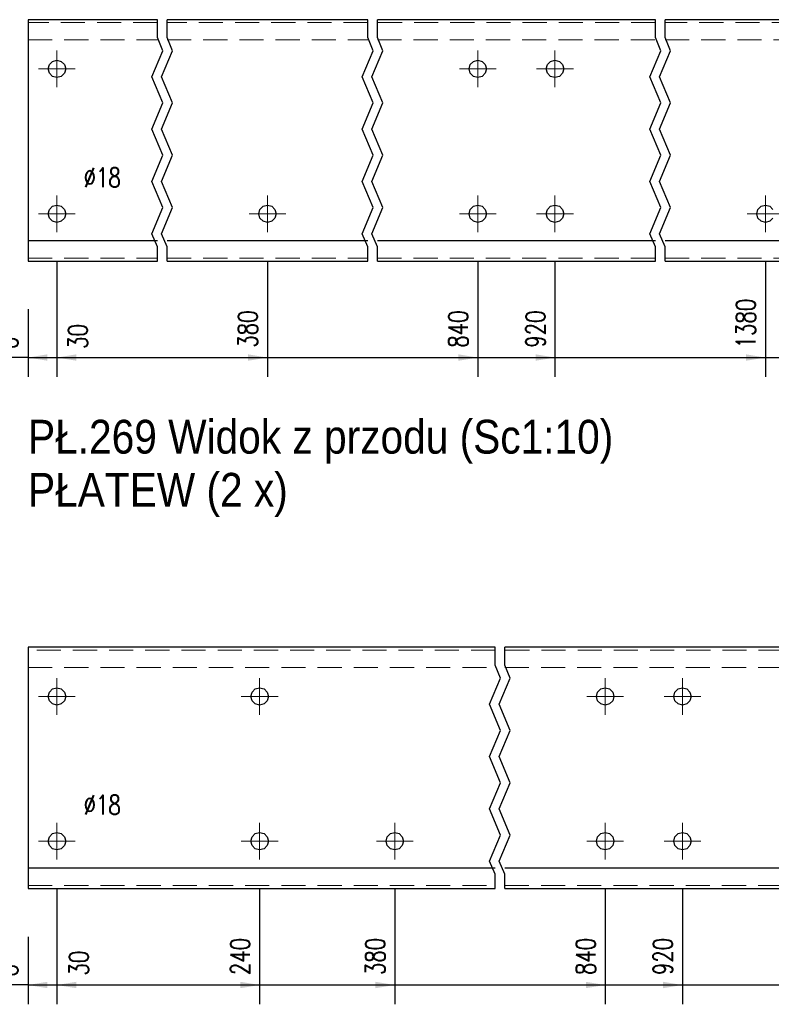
# Model space of a CAD drawing. Header units: millimetres. Extents: x -134 to 978, y 9358 to 10027.
# Tile 3 of 44: x -87 to -10, y 9484 to 9586. Entities that reach past the tile are written whole.
import ezdxf

# ---------------------------------------------------------------- set-up
doc = ezdxf.new("R2010")
doc.units = ezdxf.units.MM
doc.header["$LTSCALE"] = 10
doc.linetypes.add('HIDDEN', pattern=[0.375, 0.25, -0.125])
doc.linetypes.add('MITTE', pattern=[2, 1.25, -0.25, 0.25, -0.25])
doc.layers.get('Defpoints').update_dxf_attribs({"color": 1})
for name, color, linetype, lineweight in [('PS_Bolt', 4, 'Continuous', 13), ('PS_DIM', 4, 'Continuous', 13), ('PS_Hidden', 2, 'HIDDEN', 9), ('PS_Mid', 5, 'MITTE', 15), ('PS_Shape', 161, 'Continuous', 30), ('PS_SOLID', 7, 'Continuous', 30), ('PS_TEXT', 3, 'Continuous', 18)]:
    doc.layers.add(name, color=color, linetype=linetype, lineweight=lineweight)
doc.styles.add('gil', font='txt', dxfattribs={"width": 0.9})
doc.styles.add('simplex', font='simplex.shx', dxfattribs={"width": 0.75})
doc.dimstyles.new('1_10_GŁ_DS1-LS10', dxfattribs={"dimtxt": 2, "dimasz": 2, "dimexe": 2, "dimexo": 5, "dimgap": 1, "dimtad": 1, "dimjust": 4, "dimdec": 0, "dimlfac": 10, "dimtxsty": 'simplex', "dimblk1": 'NONE', "dimsah": 1, "dimcen": 2, "dimclrd": 256, "dimclre": 256, "dimclrt": 3, "dimadec": 1, "dimazin": 0, "dimtfac": 1, "dimtdec": 0, "dimtmove": 2, "dimatfit": 3, "dimfxl": 1, "dimarcsym": 0})

# ---------------------------------------------------------------- blocks, each defined once
blk = doc.blocks.new('*D99')
at = {"layer": 'Defpoints', "color": 0, "transparency": 16777216}
for p in [(-86.6, 9561.44), (-86.6, 9561.44), (-86.6, 9551.44)]:
    blk.add_point(p, dxfattribs=at)
at = {"layer": 'PS_DIM', "lineweight": -2, "transparency": 16777216}
for p, q in [((-86.6, 9556.44), (-86.6, 9549.44)), ((-86.6, 9556.44), (-86.6, 9549.44)), ((-86.6, 9551.44), (-88.6, 9551.44)), ((-86.6, 9551.44), (-86.6, 9551.44)), ((-84.6, 9551.44), (-82.6, 9551.44))]:
    blk.add_line(p, q, dxfattribs=at)
at = {"layer": 'PS_DIM', "transparency": 16777216}
blk.add_solid([(-84.6, 9551.77), (-84.6, 9551.11), (-86.6, 9551.44)], dxfattribs=at)
at = {"layer": 'PS_DIM', "color": 3, "transparency": 16777216, "insert": (-88.62, 9552.96), "char_height": 2, "attachment_point": 5, "rotation": 90, "style": 'simplex'}
blk.add_mtext('0', dxfattribs=at)
blk = doc.blocks.new('_None')
blk = doc.blocks.new('*D100')
at = {"layer": 'Defpoints', "color": 0, "transparency": 16777216}
for p in [(-83.6, 9566.34), (-86.6, 9561.44), (-83.6, 9551.44)]:
    blk.add_point(p, dxfattribs=at)
at = {"layer": 'PS_DIM', "lineweight": -2, "transparency": 16777216}
for p, q in [((-83.6, 9561.34), (-83.6, 9549.44)), ((-86.6, 9556.44), (-86.6, 9549.44)), ((-86.6, 9551.44), (-88.6, 9551.44)), ((-86.6, 9551.44), (-83.6, 9551.44)), ((-81.6, 9551.44), (-79.6, 9551.44))]:
    blk.add_line(p, q, dxfattribs=at)
at = {"layer": 'PS_DIM', "transparency": 16777216}
blk.add_solid([(-81.6, 9551.77), (-81.6, 9551.11), (-83.6, 9551.44)], dxfattribs=at)
at = {"layer": 'PS_DIM', "color": 3, "transparency": 16777216, "insert": (-81.44, 9553.62), "char_height": 2, "attachment_point": 5, "rotation": 90, "style": 'simplex'}
blk.add_mtext('30', dxfattribs=at)
blk = doc.blocks.new('*D101')
at = {"layer": 'Defpoints', "color": 0, "transparency": 16777216}
for p in [(-61.8, 9566.34), (-86.6, 9561.44), (-61.8, 9551.44)]:
    blk.add_point(p, dxfattribs=at)
at = {"layer": 'PS_DIM', "lineweight": -2, "transparency": 16777216}
for p, q in [((-61.8, 9561.34), (-61.8, 9549.44)), ((-86.6, 9556.44), (-86.6, 9549.44)), ((-86.6, 9551.44), (-63.8, 9551.44))]:
    blk.add_line(p, q, dxfattribs=at)
at = {"layer": 'PS_DIM', "transparency": 16777216}
blk.add_solid([(-63.8, 9551.77), (-63.8, 9551.11), (-61.8, 9551.44)], dxfattribs=at)
at = {"layer": 'PS_DIM', "color": 3, "transparency": 16777216, "insert": (-63.82, 9554.39), "char_height": 2, "attachment_point": 5, "rotation": 90, "style": 'simplex'}
blk.add_mtext('380', dxfattribs=at)
blk = doc.blocks.new('*D102')
at = {"layer": 'Defpoints', "color": 0, "transparency": 16777216}
for p in [(-40, 9566.34), (-86.6, 9561.44), (-40, 9551.44)]:
    blk.add_point(p, dxfattribs=at)
at = {"layer": 'PS_DIM', "lineweight": -2, "transparency": 16777216}
for p, q in [((-40, 9561.34), (-40, 9549.44)), ((-86.6, 9556.44), (-86.6, 9549.44)), ((-86.6, 9551.44), (-42, 9551.44))]:
    blk.add_line(p, q, dxfattribs=at)
at = {"layer": 'PS_DIM', "transparency": 16777216}
blk.add_solid([(-42, 9551.77), (-42, 9551.11), (-40, 9551.44)], dxfattribs=at)
at = {"layer": 'PS_DIM', "color": 3, "transparency": 16777216, "insert": (-42.02, 9554.39), "char_height": 2, "attachment_point": 5, "rotation": 90, "style": 'simplex'}
blk.add_mtext('840', dxfattribs=at)
blk = doc.blocks.new('*D103')
at = {"layer": 'Defpoints', "color": 0, "transparency": 16777216}
for p in [(-32, 9566.34), (-86.6, 9561.44), (-32, 9551.44)]:
    blk.add_point(p, dxfattribs=at)
at = {"layer": 'PS_DIM', "lineweight": -2, "transparency": 16777216}
for p, q in [((-32, 9561.34), (-32, 9549.44)), ((-86.6, 9556.44), (-86.6, 9549.44)), ((-86.6, 9551.44), (-34, 9551.44))]:
    blk.add_line(p, q, dxfattribs=at)
at = {"layer": 'PS_DIM', "transparency": 16777216}
blk.add_solid([(-34, 9551.77), (-34, 9551.11), (-32, 9551.44)], dxfattribs=at)
at = {"layer": 'PS_DIM', "color": 3, "transparency": 16777216, "insert": (-34.02, 9554.39), "char_height": 2, "attachment_point": 5, "rotation": 90, "style": 'simplex'}
blk.add_mtext('920', dxfattribs=at)
blk = doc.blocks.new('*D104')
at = {"layer": 'Defpoints', "color": 0, "transparency": 16777216}
for p in [(-10.2, 9566.34), (-86.6, 9561.44), (-10.2, 9551.44)]:
    blk.add_point(p, dxfattribs=at)
at = {"layer": 'PS_DIM', "lineweight": -2, "transparency": 16777216}
for p, q in [((-10.2, 9561.34), (-10.2, 9549.44)), ((-86.6, 9556.44), (-86.6, 9549.44)), ((-86.6, 9551.44), (-12.2, 9551.44))]:
    blk.add_line(p, q, dxfattribs=at)
at = {"layer": 'PS_DIM', "transparency": 16777216}
blk.add_solid([(-12.2, 9551.77), (-12.2, 9551.11), (-10.2, 9551.44)], dxfattribs=at)
at = {"layer": 'PS_DIM', "color": 3, "transparency": 16777216, "insert": (-12.22, 9554.96), "char_height": 2, "attachment_point": 5, "rotation": 90, "style": 'simplex'}
blk.add_mtext('1380', dxfattribs=at)
blk = doc.blocks.new('*D105')
at = {"layer": 'Defpoints', "color": 0, "transparency": 16777216}
for p in [(8.8, 9566.34), (-86.6, 9561.44), (8.8, 9551.44)]:
    blk.add_point(p, dxfattribs=at)
at = {"layer": 'PS_DIM', "lineweight": -2, "transparency": 16777216}
for p, q in [((8.8, 9561.34), (8.8, 9549.44)), ((-86.6, 9556.44), (-86.6, 9549.44)), ((-86.6, 9551.44), (6.8, 9551.44))]:
    blk.add_line(p, q, dxfattribs=at)
at = {"layer": 'PS_DIM', "transparency": 16777216}
blk.add_solid([(6.8, 9551.77), (6.8, 9551.11), (8.8, 9551.44)], dxfattribs=at)
at = {"layer": 'PS_DIM', "color": 3, "transparency": 16777216, "insert": (6.78, 9554.96), "char_height": 2, "attachment_point": 5, "rotation": 90, "style": 'simplex'}
blk.add_mtext('1570', dxfattribs=at)
blk = doc.blocks.new('*D106')
at = {"layer": 'Defpoints', "color": 0, "transparency": 16777216}
for p in [(30.6, 9566.34), (-86.6, 9561.44), (30.6, 9551.44)]:
    blk.add_point(p, dxfattribs=at)
at = {"layer": 'PS_DIM', "lineweight": -2, "transparency": 16777216}
for p, q in [((30.6, 9561.34), (30.6, 9549.44)), ((-86.6, 9556.44), (-86.6, 9549.44)), ((-86.6, 9551.44), (28.6, 9551.44))]:
    blk.add_line(p, q, dxfattribs=at)
at = {"layer": 'PS_DIM', "transparency": 16777216}
blk.add_solid([(28.6, 9551.77), (28.6, 9551.11), (30.6, 9551.44)], dxfattribs=at)
at = {"layer": 'PS_DIM', "color": 3, "transparency": 16777216, "insert": (28.58, 9555.1), "char_height": 2, "attachment_point": 5, "rotation": 90, "style": 'simplex'}
blk.add_mtext('3240', dxfattribs=at)
blk = doc.blocks.new('*D107')
at = {"layer": 'Defpoints', "color": 0, "transparency": 16777216}
for p in [(52.4, 9566.34), (-86.6, 9561.44), (52.4, 9551.44)]:
    blk.add_point(p, dxfattribs=at)
at = {"layer": 'PS_DIM', "lineweight": -2, "transparency": 16777216}
for p, q in [((52.4, 9561.34), (52.4, 9549.44)), ((-86.6, 9556.44), (-86.6, 9549.44)), ((-86.6, 9551.44), (50.4, 9551.44))]:
    blk.add_line(p, q, dxfattribs=at)
at = {"layer": 'PS_DIM', "transparency": 16777216}
blk.add_solid([(50.4, 9551.77), (50.4, 9551.11), (52.4, 9551.44)], dxfattribs=at)
at = {"layer": 'PS_DIM', "color": 3, "transparency": 16777216, "insert": (50.38, 9555.1), "char_height": 2, "attachment_point": 5, "rotation": 90, "style": 'simplex'}
blk.add_mtext('5490', dxfattribs=at)
blk = doc.blocks.new('*D108')
at = {"layer": 'Defpoints', "color": 0, "transparency": 16777216}
for p in [(60.4, 9566.34), (-86.6, 9561.44), (60.4, 9551.44)]:
    blk.add_point(p, dxfattribs=at)
at = {"layer": 'PS_DIM', "lineweight": -2, "transparency": 16777216}
for p, q in [((60.4, 9561.34), (60.4, 9549.44)), ((-86.6, 9556.44), (-86.6, 9549.44)), ((-86.6, 9551.44), (58.4, 9551.44))]:
    blk.add_line(p, q, dxfattribs=at)
at = {"layer": 'PS_DIM', "transparency": 16777216}
blk.add_solid([(58.4, 9551.77), (58.4, 9551.11), (60.4, 9551.44)], dxfattribs=at)
at = {"layer": 'PS_DIM', "color": 3, "transparency": 16777216, "insert": (58.38, 9555.1), "char_height": 2, "attachment_point": 5, "rotation": 90, "style": 'simplex'}
blk.add_mtext('5570', dxfattribs=at)
blk = doc.blocks.new('*D109')
at = {"layer": 'Defpoints', "color": 0, "transparency": 16777216}
for p in [(-86.6, 9561.44), (81.3, 9561.44), (81.3, 9551.44)]:
    blk.add_point(p, dxfattribs=at)
at = {"layer": 'PS_DIM', "lineweight": -2, "transparency": 16777216}
for p, q in [((-86.6, 9556.44), (-86.6, 9549.44)), ((81.3, 9556.44), (81.3, 9549.44)), ((-86.6, 9551.44), (79.3, 9551.44))]:
    blk.add_line(p, q, dxfattribs=at)
at = {"layer": 'PS_DIM', "transparency": 16777216}
blk.add_solid([(79.3, 9551.77), (79.3, 9551.11), (81.3, 9551.44)], dxfattribs=at)
at = {"layer": 'PS_DIM', "color": 3, "transparency": 16777216, "insert": (79.28, 9555.1), "char_height": 2, "attachment_point": 5, "rotation": 90, "style": 'simplex'}
blk.add_mtext('5830', dxfattribs=at)
blk = doc.blocks.new('*D116')
at = {"layer": 'Defpoints', "color": 0, "transparency": 16777216}
for p in [(-86.6, 9496.44), (-86.6, 9496.44), (-86.6, 9486.44)]:
    blk.add_point(p, dxfattribs=at)
at = {"layer": 'PS_DIM', "lineweight": -2, "transparency": 16777216}
for p, q in [((-86.6, 9491.44), (-86.6, 9484.44)), ((-86.6, 9491.44), (-86.6, 9484.44)), ((-86.6, 9486.44), (-88.6, 9486.44)), ((-86.6, 9486.44), (-86.6, 9486.44)), ((-84.6, 9486.44), (-82.6, 9486.44))]:
    blk.add_line(p, q, dxfattribs=at)
at = {"layer": 'PS_DIM', "transparency": 16777216}
blk.add_solid([(-84.6, 9486.77), (-84.6, 9486.11), (-86.6, 9486.44)], dxfattribs=at)
at = {"layer": 'PS_DIM', "color": 3, "transparency": 16777216, "insert": (-88.62, 9487.96), "char_height": 2, "attachment_point": 5, "rotation": 90, "style": 'simplex'}
blk.add_mtext('0', dxfattribs=at)
blk = doc.blocks.new('*D117')
at = {"layer": 'Defpoints', "color": 0, "transparency": 16777216}
for p in [(-83.6, 9501.34), (-86.6, 9496.44), (-83.6, 9486.44)]:
    blk.add_point(p, dxfattribs=at)
at = {"layer": 'PS_DIM', "lineweight": -2, "transparency": 16777216}
for p, q in [((-83.6, 9496.34), (-83.6, 9484.44)), ((-86.6, 9491.44), (-86.6, 9484.44)), ((-86.6, 9486.44), (-88.6, 9486.44)), ((-86.6, 9486.44), (-83.6, 9486.44)), ((-81.6, 9486.44), (-79.6, 9486.44))]:
    blk.add_line(p, q, dxfattribs=at)
at = {"layer": 'PS_DIM', "transparency": 16777216}
blk.add_solid([(-81.6, 9486.77), (-81.6, 9486.11), (-83.6, 9486.44)], dxfattribs=at)
at = {"layer": 'PS_DIM', "color": 3, "transparency": 16777216, "insert": (-81.33, 9488.7), "char_height": 2, "attachment_point": 5, "rotation": 90, "style": 'simplex'}
blk.add_mtext('30', dxfattribs=at)
blk = doc.blocks.new('*D118')
at = {"layer": 'Defpoints', "color": 0, "transparency": 16777216}
for p in [(-62.6, 9501.34), (-86.6, 9496.44), (-62.6, 9486.44)]:
    blk.add_point(p, dxfattribs=at)
at = {"layer": 'PS_DIM', "lineweight": -2, "transparency": 16777216}
for p, q in [((-62.6, 9496.34), (-62.6, 9484.44)), ((-86.6, 9491.44), (-86.6, 9484.44)), ((-86.6, 9486.44), (-64.6, 9486.44))]:
    blk.add_line(p, q, dxfattribs=at)
at = {"layer": 'PS_DIM', "transparency": 16777216}
blk.add_solid([(-64.6, 9486.77), (-64.6, 9486.11), (-62.6, 9486.44)], dxfattribs=at)
at = {"layer": 'PS_DIM', "color": 3, "transparency": 16777216, "insert": (-64.62, 9489.39), "char_height": 2, "attachment_point": 5, "rotation": 90, "style": 'simplex'}
blk.add_mtext('240', dxfattribs=at)
blk = doc.blocks.new('*D119')
at = {"layer": 'Defpoints', "color": 0, "transparency": 16777216}
for p in [(-48.6, 9501.34), (-86.6, 9496.44), (-48.6, 9486.44)]:
    blk.add_point(p, dxfattribs=at)
at = {"layer": 'PS_DIM', "lineweight": -2, "transparency": 16777216}
for p, q in [((-48.6, 9496.34), (-48.6, 9484.44)), ((-86.6, 9491.44), (-86.6, 9484.44)), ((-86.6, 9486.44), (-50.6, 9486.44))]:
    blk.add_line(p, q, dxfattribs=at)
at = {"layer": 'PS_DIM', "transparency": 16777216}
blk.add_solid([(-50.6, 9486.77), (-50.6, 9486.11), (-48.6, 9486.44)], dxfattribs=at)
at = {"layer": 'PS_DIM', "color": 3, "transparency": 16777216, "insert": (-50.62, 9489.39), "char_height": 2, "attachment_point": 5, "rotation": 90, "style": 'simplex'}
blk.add_mtext('380', dxfattribs=at)
blk = doc.blocks.new('*D120')
at = {"layer": 'Defpoints', "color": 0, "transparency": 16777216}
for p in [(-26.8, 9501.34), (-86.6, 9496.44), (-26.8, 9486.44)]:
    blk.add_point(p, dxfattribs=at)
at = {"layer": 'PS_DIM', "lineweight": -2, "transparency": 16777216}
for p, q in [((-26.8, 9496.34), (-26.8, 9484.44)), ((-86.6, 9491.44), (-86.6, 9484.44)), ((-86.6, 9486.44), (-28.8, 9486.44))]:
    blk.add_line(p, q, dxfattribs=at)
at = {"layer": 'PS_DIM', "transparency": 16777216}
blk.add_solid([(-28.8, 9486.77), (-28.8, 9486.11), (-26.8, 9486.44)], dxfattribs=at)
at = {"layer": 'PS_DIM', "color": 3, "transparency": 16777216, "insert": (-28.82, 9489.39), "char_height": 2, "attachment_point": 5, "rotation": 90, "style": 'simplex'}
blk.add_mtext('840', dxfattribs=at)
blk = doc.blocks.new('*D121')
at = {"layer": 'Defpoints', "color": 0, "transparency": 16777216}
for p in [(-18.8, 9501.34), (-86.6, 9496.44), (-18.8, 9486.44)]:
    blk.add_point(p, dxfattribs=at)
at = {"layer": 'PS_DIM', "lineweight": -2, "transparency": 16777216}
for p, q in [((-18.8, 9496.34), (-18.8, 9484.44)), ((-86.6, 9491.44), (-86.6, 9484.44)), ((-86.6, 9486.44), (-20.8, 9486.44))]:
    blk.add_line(p, q, dxfattribs=at)
at = {"layer": 'PS_DIM', "transparency": 16777216}
blk.add_solid([(-20.8, 9486.77), (-20.8, 9486.11), (-18.8, 9486.44)], dxfattribs=at)
at = {"layer": 'PS_DIM', "color": 3, "transparency": 16777216, "insert": (-20.82, 9489.39), "char_height": 2, "attachment_point": 5, "rotation": 90, "style": 'simplex'}
blk.add_mtext('920', dxfattribs=at)
blk = doc.blocks.new('*D122')
at = {"layer": 'Defpoints', "color": 0, "transparency": 16777216}
for p in [(3, 9501.34), (-86.6, 9496.44), (3, 9486.44)]:
    blk.add_point(p, dxfattribs=at)
at = {"layer": 'PS_DIM', "lineweight": -2, "transparency": 16777216}
for p, q in [((3, 9496.34), (3, 9484.44)), ((-86.6, 9491.44), (-86.6, 9484.44)), ((-86.6, 9486.44), (1, 9486.44))]:
    blk.add_line(p, q, dxfattribs=at)
at = {"layer": 'PS_DIM', "transparency": 16777216}
blk.add_solid([(1, 9486.77), (1, 9486.11), (3, 9486.44)], dxfattribs=at)
at = {"layer": 'PS_DIM', "color": 3, "transparency": 16777216, "insert": (0.98, 9489.96), "char_height": 2, "attachment_point": 5, "rotation": 90, "style": 'simplex'}
blk.add_mtext('1380', dxfattribs=at)
blk = doc.blocks.new('*D123')
at = {"layer": 'Defpoints', "color": 0, "transparency": 16777216}
for p in [(22, 9501.34), (-86.6, 9496.44), (22, 9486.44)]:
    blk.add_point(p, dxfattribs=at)
at = {"layer": 'PS_DIM', "lineweight": -2, "transparency": 16777216}
for p, q in [((22, 9496.34), (22, 9484.44)), ((-86.6, 9491.44), (-86.6, 9484.44)), ((-86.6, 9486.44), (20, 9486.44))]:
    blk.add_line(p, q, dxfattribs=at)
at = {"layer": 'PS_DIM', "transparency": 16777216}
blk.add_solid([(20, 9486.77), (20, 9486.11), (22, 9486.44)], dxfattribs=at)
at = {"layer": 'PS_DIM', "color": 3, "transparency": 16777216, "insert": (19.98, 9489.96), "char_height": 2, "attachment_point": 5, "rotation": 90, "style": 'simplex'}
blk.add_mtext('1570', dxfattribs=at)
blk = doc.blocks.new('*D124')
at = {"layer": 'Defpoints', "color": 0, "transparency": 16777216}
for p in [(43.8, 9501.34), (-86.6, 9496.44), (43.8, 9486.44)]:
    blk.add_point(p, dxfattribs=at)
at = {"layer": 'PS_DIM', "lineweight": -2, "transparency": 16777216}
for p, q in [((43.8, 9496.34), (43.8, 9484.44)), ((-86.6, 9491.44), (-86.6, 9484.44)), ((-86.6, 9486.44), (41.8, 9486.44))]:
    blk.add_line(p, q, dxfattribs=at)
at = {"layer": 'PS_DIM', "transparency": 16777216}
blk.add_solid([(41.8, 9486.77), (41.8, 9486.11), (43.8, 9486.44)], dxfattribs=at)
at = {"layer": 'PS_DIM', "color": 3, "transparency": 16777216, "insert": (41.78, 9490.1), "char_height": 2, "attachment_point": 5, "rotation": 90, "style": 'simplex'}
blk.add_mtext('2320', dxfattribs=at)
blk = doc.blocks.new('*D125')
at = {"layer": 'Defpoints', "color": 0, "transparency": 16777216}
for p in [(65.6, 9501.34), (-86.6, 9496.44), (65.6, 9486.44)]:
    blk.add_point(p, dxfattribs=at)
at = {"layer": 'PS_DIM', "lineweight": -2, "transparency": 16777216}
for p, q in [((65.6, 9496.34), (65.6, 9484.44)), ((-86.6, 9491.44), (-86.6, 9484.44)), ((-86.6, 9486.44), (63.6, 9486.44))]:
    blk.add_line(p, q, dxfattribs=at)
at = {"layer": 'PS_DIM', "transparency": 16777216}
blk.add_solid([(63.6, 9486.77), (63.6, 9486.11), (65.6, 9486.44)], dxfattribs=at)
at = {"layer": 'PS_DIM', "color": 3, "transparency": 16777216, "insert": (63.58, 9490.1), "char_height": 2, "attachment_point": 5, "rotation": 90, "style": 'simplex'}
blk.add_mtext('3240', dxfattribs=at)
blk = doc.blocks.new('*D126')
at = {"layer": 'Defpoints', "color": 0, "transparency": 16777216}
for p in [(87.4, 9501.34), (-86.6, 9496.44), (87.4, 9486.44)]:
    blk.add_point(p, dxfattribs=at)
at = {"layer": 'PS_DIM', "lineweight": -2, "transparency": 16777216}
for p, q in [((87.4, 9496.34), (87.4, 9484.44)), ((-86.6, 9491.44), (-86.6, 9484.44)), ((-86.6, 9486.44), (85.4, 9486.44))]:
    blk.add_line(p, q, dxfattribs=at)
at = {"layer": 'PS_DIM', "transparency": 16777216}
blk.add_solid([(85.4, 9486.77), (85.4, 9486.11), (87.4, 9486.44)], dxfattribs=at)
at = {"layer": 'PS_DIM', "color": 3, "transparency": 16777216, "insert": (85.38, 9490.1), "char_height": 2, "attachment_point": 5, "rotation": 90, "style": 'simplex'}
blk.add_mtext('5490', dxfattribs=at)
blk = doc.blocks.new('*D127')
at = {"layer": 'Defpoints', "color": 0, "transparency": 16777216}
for p in [(95.4, 9501.34), (-86.6, 9496.44), (95.4, 9486.44)]:
    blk.add_point(p, dxfattribs=at)
at = {"layer": 'PS_DIM', "lineweight": -2, "transparency": 16777216}
for p, q in [((95.4, 9496.34), (95.4, 9484.44)), ((-86.6, 9491.44), (-86.6, 9484.44)), ((-86.6, 9486.44), (93.4, 9486.44))]:
    blk.add_line(p, q, dxfattribs=at)
at = {"layer": 'PS_DIM', "transparency": 16777216}
blk.add_solid([(93.4, 9486.77), (93.4, 9486.11), (95.4, 9486.44)], dxfattribs=at)
at = {"layer": 'PS_DIM', "color": 3, "transparency": 16777216, "insert": (93.38, 9490.1), "char_height": 2, "attachment_point": 5, "rotation": 90, "style": 'simplex'}
blk.add_mtext('5570', dxfattribs=at)
blk = doc.blocks.new('*D128')
at = {"layer": 'Defpoints', "color": 0, "transparency": 16777216}
for p in [(-86.6, 9496.44), (116.3, 9496.44), (116.3, 9486.44)]:
    blk.add_point(p, dxfattribs=at)
at = {"layer": 'PS_DIM', "lineweight": -2, "transparency": 16777216}
for p, q in [((-86.6, 9491.44), (-86.6, 9484.44)), ((116.3, 9491.44), (116.3, 9484.44)), ((-86.6, 9486.44), (114.3, 9486.44))]:
    blk.add_line(p, q, dxfattribs=at)
at = {"layer": 'PS_DIM', "transparency": 16777216}
blk.add_solid([(114.3, 9486.77), (114.3, 9486.11), (116.3, 9486.44)], dxfattribs=at)
at = {"layer": 'PS_DIM', "color": 3, "transparency": 16777216, "insert": (114.28, 9490.1), "char_height": 2, "attachment_point": 5, "rotation": 90, "style": 'simplex'}
blk.add_mtext('5830', dxfattribs=at)
blk = doc.blocks.new('*X616')
at = {"color": 3, "linetype": 'Continuous'}
blk.add_line((-32, 9566.24), (-32, 9566.24), dxfattribs=at)
blk.add_line((-32, 9566.24), (-32, 9566.24), dxfattribs=at)
blk.add_line((-32, 9566.24), (-32, 9566.24), dxfattribs=at)
blk.add_line((-32, 9566.24), (-32, 9566.24), dxfattribs=at)
blk.add_line((-32, 9566.24), (-32, 9566.24), dxfattribs=at)
blk = doc.blocks.new('*X618')
at = {"color": 3, "linetype": 'Continuous'}
blk.add_line((-40, 9566.24), (-40, 9566.24), dxfattribs=at)
blk.add_line((-40, 9566.24), (-40, 9566.24), dxfattribs=at)
blk.add_line((-40, 9566.24), (-40, 9566.24), dxfattribs=at)
blk.add_line((-40, 9566.24), (-40, 9566.24), dxfattribs=at)
blk.add_line((-40, 9566.24), (-40, 9566.24), dxfattribs=at)
blk = doc.blocks.new('*X621')
at = {"color": 1}
for p, q in [((-73.2, 9584.58), (-73.2, 9586.44)), ((-72.2, 9584.58), (-72.2, 9586.44)), ((-51.4, 9584.58), (-51.4, 9586.44)), ((-50.4, 9584.58), (-50.4, 9586.44)), ((-21.6, 9584.58), (-21.6, 9586.44)), ((-20.6, 9584.58), (-20.6, 9586.44)), ((-72.63, 9583.23), (-73.2, 9584.58)), ((-71.63, 9583.23), (-72.2, 9584.58)), ((-50.83, 9583.23), (-51.4, 9584.58)), ((-49.83, 9583.23), (-50.4, 9584.58)), ((-21.03, 9583.23), (-21.6, 9584.58)), ((-20.03, 9583.23), (-20.6, 9584.58)), ((-73.77, 9580.52), (-72.63, 9583.23)), ((-72.77, 9580.52), (-71.63, 9583.23)), ((-51.97, 9580.52), (-50.83, 9583.23)), ((-50.97, 9580.52), (-49.83, 9583.23)), ((-22.17, 9580.52), (-21.03, 9583.23)), ((-21.17, 9580.52), (-20.03, 9583.23)), ((-72.63, 9577.81), (-73.77, 9580.52)), ((-71.63, 9577.81), (-72.77, 9580.52)), ((-50.83, 9577.81), (-51.97, 9580.52)), ((-49.83, 9577.81), (-50.97, 9580.52)), ((-21.03, 9577.81), (-22.17, 9580.52)), ((-20.03, 9577.81), (-21.17, 9580.52)), ((-73.77, 9575.1), (-72.63, 9577.81)), ((-72.77, 9575.1), (-71.63, 9577.81)), ((-51.97, 9575.1), (-50.83, 9577.81)), ((-50.97, 9575.1), (-49.83, 9577.81)), ((-22.17, 9575.1), (-21.03, 9577.81)), ((-21.17, 9575.1), (-20.03, 9577.81)), ((-72.63, 9572.39), (-73.77, 9575.1)), ((-71.63, 9572.39), (-72.77, 9575.1)), ((-50.83, 9572.39), (-51.97, 9575.1)), ((-49.83, 9572.39), (-50.97, 9575.1)), ((-21.03, 9572.39), (-22.17, 9575.1)), ((-20.03, 9572.39), (-21.17, 9575.1)), ((-73.77, 9569.68), (-72.63, 9572.39)), ((-72.77, 9569.68), (-71.63, 9572.39)), ((-51.97, 9569.68), (-50.83, 9572.39)), ((-50.97, 9569.68), (-49.83, 9572.39)), ((-22.17, 9569.68), (-21.03, 9572.39)), ((-21.17, 9569.68), (-20.03, 9572.39)), ((-72.63, 9566.97), (-73.77, 9569.68)), ((-71.63, 9566.97), (-72.77, 9569.68)), ((-50.83, 9566.97), (-51.97, 9569.68)), ((-49.83, 9566.97), (-50.97, 9569.68)), ((-21.03, 9566.97), (-22.17, 9569.68)), ((-20.03, 9566.97), (-21.17, 9569.68)), ((-73.77, 9564.26), (-72.63, 9566.97)), ((-72.77, 9564.26), (-71.63, 9566.97)), ((-51.97, 9564.26), (-50.83, 9566.97)), ((-50.97, 9564.26), (-49.83, 9566.97)), ((-22.17, 9564.26), (-21.03, 9566.97)), ((-21.17, 9564.26), (-20.03, 9566.97)), ((-73.2, 9562.91), (-73.77, 9564.26)), ((-72.2, 9562.91), (-72.77, 9564.26)), ((-51.4, 9562.91), (-51.97, 9564.26)), ((-50.4, 9562.91), (-50.97, 9564.26)), ((-21.6, 9562.91), (-22.17, 9564.26)), ((-20.6, 9562.91), (-21.17, 9564.26)), ((-73.2, 9561.44), (-73.2, 9562.91)), ((-72.2, 9561.44), (-72.2, 9562.91)), ((-51.4, 9561.44), (-51.4, 9562.91)), ((-50.4, 9561.44), (-50.4, 9562.91)), ((-21.6, 9561.44), (-21.6, 9562.91)), ((-20.6, 9561.44), (-20.6, 9562.91))]:
    blk.add_line(p, q, dxfattribs=at)
at = {"layer": 'PS_Hidden', "color": 2, "linetype": 'HIDDEN'}
for p, q in [((-73.2, 9586.14), (-86.6, 9586.14)), ((-51.4, 9586.14), (-72.2, 9586.14)), ((-21.6, 9586.14), (-50.4, 9586.14)), ((19.2, 9586.14), (-20.6, 9586.14)), ((-86.6, 9584.34), (-73.2, 9584.34)), ((-72.2, 9584.34), (-51.4, 9584.34)), ((-50.4, 9584.34), (-21.6, 9584.34)), ((-20.6, 9584.34), (19.2, 9584.34)), ((-86.6, 9561.74), (-73.2, 9561.74)), ((-72.2, 9561.74), (-51.4, 9561.74)), ((-50.4, 9561.74), (-21.6, 9561.74)), ((-20.6, 9561.74), (19.2, 9561.74))]:
    blk.add_line(p, q, dxfattribs=at)
at = {"layer": 'PS_Mid', "color": 5, "linetype": 'MITTE'}
for p, q in [((-83.6, 9583.24), (-83.6, 9579.44)), ((-40, 9583.24), (-40, 9579.44)), ((-32, 9583.24), (-32, 9579.44)), ((-81.7, 9581.34), (-85.5, 9581.34)), ((-38.1, 9581.34), (-41.9, 9581.34)), ((-30.1, 9581.34), (-33.9, 9581.34)), ((-83.6, 9568.24), (-83.6, 9564.44)), ((-61.8, 9568.24), (-61.8, 9564.44)), ((-40, 9568.24), (-40, 9564.44)), ((-32, 9568.24), (-32, 9564.44)), ((-10.2, 9568.24), (-10.2, 9564.44)), ((-81.7, 9566.34), (-85.5, 9566.34)), ((-59.9, 9566.34), (-63.7, 9566.34)), ((-38.1, 9566.34), (-41.9, 9566.34)), ((-30.1, 9566.34), (-33.9, 9566.34)), ((-8.3, 9566.34), (-12.1, 9566.34))]:
    blk.add_line(p, q, dxfattribs=at)
at = {"layer": 'PS_SOLID', "color": 7, "linetype": 'Continuous'}
for p, q in [((-83.6, 9586.44), (-86.6, 9586.44)), ((-86.6, 9586.44), (-86.6, 9563.54)), ((-73.2, 9586.44), (-83.6, 9586.44)), ((-61.8, 9586.44), (-72.2, 9586.44)), ((-51.4, 9586.44), (-61.8, 9586.44)), ((-40, 9586.44), (-50.4, 9586.44)), ((-32, 9586.44), (-40, 9586.44)), ((-21.6, 9586.44), (-32, 9586.44)), ((-10.2, 9586.44), (-20.6, 9586.44)), ((8.8, 9586.44), (-10.2, 9586.44)), ((-84.38, 9581.79), (-84.05, 9582.12)), ((-84.05, 9582.12), (-83.6, 9582.24)), ((-83.6, 9582.24), (-83.15, 9582.12)), ((-83.15, 9582.12), (-82.82, 9581.79)), ((-40.78, 9581.79), (-40.45, 9582.12)), ((-40.45, 9582.12), (-40, 9582.24)), ((-40, 9582.24), (-39.55, 9582.12)), ((-39.55, 9582.12), (-39.22, 9581.79)), ((-32.78, 9581.79), (-32.45, 9582.12)), ((-32.45, 9582.12), (-32, 9582.24)), ((-32, 9582.24), (-31.55, 9582.12)), ((-31.55, 9582.12), (-31.22, 9581.79)), ((-84.5, 9581.34), (-84.38, 9581.79)), ((-84.38, 9580.89), (-84.5, 9581.34)), ((-84.05, 9580.56), (-84.38, 9580.89)), ((-82.82, 9580.89), (-83.15, 9580.56)), ((-82.82, 9581.79), (-82.7, 9581.34)), ((-82.7, 9581.34), (-82.82, 9580.89)), ((-40.9, 9581.34), (-40.78, 9581.79)), ((-40.78, 9580.89), (-40.9, 9581.34)), ((-40.45, 9580.56), (-40.78, 9580.89)), ((-39.22, 9580.89), (-39.55, 9580.56)), ((-39.22, 9581.79), (-39.1, 9581.34)), ((-39.1, 9581.34), (-39.22, 9580.89)), ((-32.9, 9581.34), (-32.78, 9581.79)), ((-32.78, 9580.89), (-32.9, 9581.34)), ((-32.45, 9580.56), (-32.78, 9580.89)), ((-31.22, 9580.89), (-31.55, 9580.56)), ((-31.22, 9581.79), (-31.1, 9581.34)), ((-31.1, 9581.34), (-31.22, 9580.89)), ((-83.6, 9580.44), (-84.05, 9580.56)), ((-83.15, 9580.56), (-83.6, 9580.44)), ((-40, 9580.44), (-40.45, 9580.56)), ((-39.55, 9580.56), (-40, 9580.44)), ((-32, 9580.44), (-32.45, 9580.56)), ((-31.55, 9580.56), (-32, 9580.44)), ((-84.5, 9566.34), (-84.38, 9566.79)), ((-84.38, 9566.79), (-84.05, 9567.12)), ((-84.05, 9567.12), (-83.6, 9567.24)), ((-83.6, 9567.24), (-83.15, 9567.12)), ((-83.15, 9567.12), (-82.82, 9566.79)), ((-82.82, 9566.79), (-82.7, 9566.34)), ((-62.7, 9566.34), (-62.58, 9566.79)), ((-62.58, 9566.79), (-62.25, 9567.12)), ((-62.25, 9567.12), (-61.8, 9567.24)), ((-61.8, 9567.24), (-61.35, 9567.12)), ((-61.35, 9567.12), (-61.02, 9566.79)), ((-61.02, 9566.79), (-60.9, 9566.34)), ((-40.9, 9566.34), (-40.78, 9566.79)), ((-40.78, 9566.79), (-40.45, 9567.12)), ((-40.45, 9567.12), (-40, 9567.24)), ((-40, 9567.24), (-39.55, 9567.12)), ((-39.55, 9567.12), (-39.22, 9566.79)), ((-39.22, 9566.79), (-39.1, 9566.34)), ((-32.9, 9566.34), (-32.78, 9566.79)), ((-32.78, 9566.79), (-32.45, 9567.12)), ((-32.45, 9567.12), (-32, 9567.24)), ((-32, 9567.24), (-31.55, 9567.12)), ((-31.55, 9567.12), (-31.22, 9566.79)), ((-31.22, 9566.79), (-31.1, 9566.34)), ((-11.1, 9566.34), (-10.98, 9566.79)), ((-10.98, 9566.79), (-10.65, 9567.12)), ((-10.65, 9567.12), (-10.2, 9567.24)), ((-10.2, 9567.24), (-9.75, 9567.12)), ((-9.75, 9567.12), (-9.42, 9566.79)), ((-84.38, 9565.89), (-84.5, 9566.34)), ((-84.05, 9565.56), (-84.38, 9565.89)), ((-83.6, 9565.44), (-84.05, 9565.56)), ((-83.15, 9565.56), (-83.6, 9565.44)), ((-82.82, 9565.89), (-83.15, 9565.56)), ((-82.7, 9566.34), (-82.82, 9565.89)), ((-62.58, 9565.89), (-62.7, 9566.34)), ((-62.25, 9565.56), (-62.58, 9565.89)), ((-61.8, 9565.44), (-62.25, 9565.56)), ((-61.35, 9565.56), (-61.8, 9565.44)), ((-61.02, 9565.89), (-61.35, 9565.56)), ((-60.9, 9566.34), (-61.02, 9565.89)), ((-40.78, 9565.89), (-40.9, 9566.34)), ((-40.45, 9565.56), (-40.78, 9565.89)), ((-40, 9565.44), (-40.45, 9565.56)), ((-39.55, 9565.56), (-40, 9565.44)), ((-39.22, 9565.89), (-39.55, 9565.56)), ((-39.1, 9566.34), (-39.22, 9565.89)), ((-32.78, 9565.89), (-32.9, 9566.34)), ((-32.45, 9565.56), (-32.78, 9565.89)), ((-32, 9565.44), (-32.45, 9565.56)), ((-31.55, 9565.56), (-32, 9565.44)), ((-31.22, 9565.89), (-31.55, 9565.56)), ((-31.1, 9566.34), (-31.22, 9565.89)), ((-10.98, 9565.89), (-11.1, 9566.34)), ((-10.65, 9565.56), (-10.98, 9565.89)), ((-10.2, 9565.44), (-10.65, 9565.56)), ((-9.75, 9565.56), (-10.2, 9565.44)), ((-9.42, 9565.89), (-9.75, 9565.56)), ((-73.2, 9563.54), (-86.6, 9563.54)), ((-86.6, 9563.54), (-86.6, 9561.44)), ((-51.4, 9563.54), (-72.2, 9563.54)), ((-21.6, 9563.54), (-50.4, 9563.54)), ((19.2, 9563.54), (-20.6, 9563.54)), ((-86.6, 9561.44), (-73.2, 9561.44)), ((-72.2, 9561.44), (-51.4, 9561.44)), ((-50.4, 9561.44), (-21.6, 9561.44)), ((-20.6, 9561.44), (19.2, 9561.44))]:
    blk.add_line(p, q, dxfattribs=at)
blk = doc.blocks.new('*X623')
at = {"color": 3, "linetype": 'Continuous'}
blk.add_line((-40, 9581.24), (-40, 9581.24), dxfattribs=at)
blk.add_line((-40, 9581.24), (-40, 9581.24), dxfattribs=at)
blk.add_line((-40, 9581.24), (-40, 9581.24), dxfattribs=at)
blk.add_line((-40, 9581.24), (-40, 9581.24), dxfattribs=at)
blk.add_line((-40, 9581.24), (-40, 9581.24), dxfattribs=at)
blk = doc.blocks.new('*X624')
at = {"color": 3, "linetype": 'Continuous'}
blk.add_line((-32, 9581.24), (-32, 9581.24), dxfattribs=at)
blk.add_line((-32, 9581.24), (-32, 9581.24), dxfattribs=at)
blk.add_line((-32, 9581.24), (-32, 9581.24), dxfattribs=at)
blk.add_line((-32, 9581.24), (-32, 9581.24), dxfattribs=at)
blk.add_line((-32, 9581.24), (-32, 9581.24), dxfattribs=at)
blk = doc.blocks.new('*X625')
at = {"color": 3, "style": 'gil', "width": 0.9}
for s, p in [('PŁ.269 Widok z przodu (Sc1:10)', (-86.6, 9541.49)), ('PŁATEW (2 x)', (-86.6, 9535.99))]:
    blk.add_text(s, height=3.5, dxfattribs=at).set_placement(p)
blk = doc.blocks.new('*X636')
at = {"color": 3, "linetype": 'Continuous'}
blk.add_line((-18.8, 9501.24), (-18.8, 9501.24), dxfattribs=at)
blk.add_line((-18.8, 9501.24), (-18.8, 9501.24), dxfattribs=at)
blk.add_line((-18.8, 9501.24), (-18.8, 9501.24), dxfattribs=at)
blk.add_line((-18.8, 9501.24), (-18.8, 9501.24), dxfattribs=at)
blk.add_line((-18.8, 9501.24), (-18.8, 9501.24), dxfattribs=at)
blk = doc.blocks.new('*X638')
at = {"color": 3, "linetype": 'Continuous'}
blk.add_line((-26.8, 9501.24), (-26.8, 9501.24), dxfattribs=at)
blk.add_line((-26.8, 9501.24), (-26.8, 9501.24), dxfattribs=at)
blk.add_line((-26.8, 9501.24), (-26.8, 9501.24), dxfattribs=at)
blk.add_line((-26.8, 9501.24), (-26.8, 9501.24), dxfattribs=at)
blk.add_line((-26.8, 9501.24), (-26.8, 9501.24), dxfattribs=at)
blk = doc.blocks.new('*X640')
at = {"color": 1}
for p, q in [((-38.2, 9519.58), (-38.2, 9521.44)), ((-37.2, 9519.58), (-37.2, 9521.44)), ((-37.63, 9518.23), (-38.2, 9519.58)), ((-36.63, 9518.23), (-37.2, 9519.58)), ((-38.77, 9515.52), (-37.63, 9518.23)), ((-37.77, 9515.52), (-36.63, 9518.23)), ((-37.63, 9512.81), (-38.77, 9515.52)), ((-36.63, 9512.81), (-37.77, 9515.52)), ((-38.77, 9510.1), (-37.63, 9512.81)), ((-37.77, 9510.1), (-36.63, 9512.81)), ((-37.63, 9507.39), (-38.77, 9510.1)), ((-36.63, 9507.39), (-37.77, 9510.1)), ((-38.77, 9504.68), (-37.63, 9507.39)), ((-37.77, 9504.68), (-36.63, 9507.39)), ((-37.63, 9501.97), (-38.77, 9504.68)), ((-36.63, 9501.97), (-37.77, 9504.68)), ((-38.77, 9499.26), (-37.63, 9501.97)), ((-37.77, 9499.26), (-36.63, 9501.97)), ((-38.2, 9497.91), (-38.77, 9499.26)), ((-37.2, 9497.91), (-37.77, 9499.26)), ((-38.2, 9496.44), (-38.2, 9497.91)), ((-37.2, 9496.44), (-37.2, 9497.91))]:
    blk.add_line(p, q, dxfattribs=at)
at = {"layer": 'PS_Hidden', "color": 2, "linetype": 'HIDDEN'}
for p, q in [((-38.2, 9521.14), (-86.6, 9521.14)), ((-8.4, 9521.14), (-37.2, 9521.14)), ((-86.6, 9519.34), (-38.2, 9519.34)), ((-37.2, 9519.34), (-8.4, 9519.34)), ((-86.6, 9496.74), (-38.2, 9496.74)), ((-37.2, 9496.74), (-8.4, 9496.74))]:
    blk.add_line(p, q, dxfattribs=at)
at = {"layer": 'PS_Mid', "color": 5, "linetype": 'MITTE'}
for p, q in [((-83.6, 9518.24), (-83.6, 9514.44)), ((-62.6, 9518.24), (-62.6, 9514.44)), ((-26.8, 9518.24), (-26.8, 9514.44)), ((-18.8, 9518.24), (-18.8, 9514.44)), ((-81.7, 9516.34), (-85.5, 9516.34)), ((-60.7, 9516.34), (-64.5, 9516.34)), ((-24.9, 9516.34), (-28.7, 9516.34)), ((-16.9, 9516.34), (-20.7, 9516.34)), ((-83.6, 9503.24), (-83.6, 9499.44)), ((-62.6, 9503.24), (-62.6, 9499.44)), ((-48.6, 9503.24), (-48.6, 9499.44)), ((-26.8, 9503.24), (-26.8, 9499.44)), ((-18.8, 9503.24), (-18.8, 9499.44)), ((-81.7, 9501.34), (-85.5, 9501.34)), ((-60.7, 9501.34), (-64.5, 9501.34)), ((-46.7, 9501.34), (-50.5, 9501.34)), ((-24.9, 9501.34), (-28.7, 9501.34)), ((-16.9, 9501.34), (-20.7, 9501.34))]:
    blk.add_line(p, q, dxfattribs=at)
at = {"layer": 'PS_SOLID', "color": 7, "linetype": 'Continuous'}
for p, q in [((-83.6, 9521.44), (-86.6, 9521.44)), ((-86.6, 9521.44), (-86.6, 9498.54)), ((-62.6, 9521.44), (-83.6, 9521.44)), ((-48.6, 9521.44), (-62.6, 9521.44)), ((-38.2, 9521.44), (-48.6, 9521.44)), ((-26.8, 9521.44), (-37.2, 9521.44)), ((-18.8, 9521.44), (-26.8, 9521.44)), ((-8.4, 9521.44), (-18.8, 9521.44)), ((-84.5, 9516.34), (-84.38, 9516.79)), ((-84.38, 9516.79), (-84.05, 9517.12)), ((-84.05, 9517.12), (-83.6, 9517.24)), ((-83.6, 9517.24), (-83.15, 9517.12)), ((-83.15, 9517.12), (-82.82, 9516.79)), ((-82.82, 9516.79), (-82.7, 9516.34)), ((-63.5, 9516.34), (-63.38, 9516.79)), ((-63.38, 9516.79), (-63.05, 9517.12)), ((-63.05, 9517.12), (-62.6, 9517.24)), ((-62.6, 9517.24), (-62.15, 9517.12)), ((-62.15, 9517.12), (-61.82, 9516.79)), ((-61.82, 9516.79), (-61.7, 9516.34)), ((-27.7, 9516.34), (-27.58, 9516.79)), ((-27.58, 9516.79), (-27.25, 9517.12)), ((-27.25, 9517.12), (-26.8, 9517.24)), ((-26.8, 9517.24), (-26.35, 9517.12)), ((-26.35, 9517.12), (-26.02, 9516.79)), ((-26.02, 9516.79), (-25.9, 9516.34)), ((-19.7, 9516.34), (-19.58, 9516.79)), ((-19.58, 9516.79), (-19.25, 9517.12)), ((-19.25, 9517.12), (-18.8, 9517.24)), ((-18.8, 9517.24), (-18.35, 9517.12)), ((-18.35, 9517.12), (-18.02, 9516.79)), ((-18.02, 9516.79), (-17.9, 9516.34)), ((-84.38, 9515.89), (-84.5, 9516.34)), ((-84.05, 9515.56), (-84.38, 9515.89)), ((-82.82, 9515.89), (-83.15, 9515.56)), ((-82.7, 9516.34), (-82.82, 9515.89)), ((-63.38, 9515.89), (-63.5, 9516.34)), ((-63.05, 9515.56), (-63.38, 9515.89)), ((-61.82, 9515.89), (-62.15, 9515.56)), ((-61.7, 9516.34), (-61.82, 9515.89)), ((-27.58, 9515.89), (-27.7, 9516.34)), ((-27.25, 9515.56), (-27.58, 9515.89)), ((-26.02, 9515.89), (-26.35, 9515.56)), ((-25.9, 9516.34), (-26.02, 9515.89)), ((-19.58, 9515.89), (-19.7, 9516.34)), ((-19.25, 9515.56), (-19.58, 9515.89)), ((-18.02, 9515.89), (-18.35, 9515.56)), ((-17.9, 9516.34), (-18.02, 9515.89)), ((-83.6, 9515.44), (-84.05, 9515.56)), ((-83.15, 9515.56), (-83.6, 9515.44)), ((-62.6, 9515.44), (-63.05, 9515.56)), ((-62.15, 9515.56), (-62.6, 9515.44)), ((-26.8, 9515.44), (-27.25, 9515.56)), ((-26.35, 9515.56), (-26.8, 9515.44)), ((-18.8, 9515.44), (-19.25, 9515.56)), ((-18.35, 9515.56), (-18.8, 9515.44)), ((-84.5, 9501.34), (-84.38, 9501.79)), ((-84.38, 9500.89), (-84.5, 9501.34)), ((-84.38, 9501.79), (-84.05, 9502.12)), ((-84.05, 9502.12), (-83.6, 9502.24)), ((-83.6, 9502.24), (-83.15, 9502.12)), ((-83.15, 9502.12), (-82.82, 9501.79)), ((-82.82, 9501.79), (-82.7, 9501.34)), ((-82.7, 9501.34), (-82.82, 9500.89)), ((-63.5, 9501.34), (-63.38, 9501.79)), ((-63.38, 9500.89), (-63.5, 9501.34)), ((-63.38, 9501.79), (-63.05, 9502.12)), ((-63.05, 9502.12), (-62.6, 9502.24)), ((-62.6, 9502.24), (-62.15, 9502.12)), ((-62.15, 9502.12), (-61.82, 9501.79)), ((-61.82, 9501.79), (-61.7, 9501.34)), ((-61.7, 9501.34), (-61.82, 9500.89)), ((-49.5, 9501.34), (-49.38, 9501.79)), ((-49.38, 9500.89), (-49.5, 9501.34)), ((-49.38, 9501.79), (-49.05, 9502.12)), ((-49.05, 9502.12), (-48.6, 9502.24)), ((-48.6, 9502.24), (-48.15, 9502.12)), ((-48.15, 9502.12), (-47.82, 9501.79)), ((-47.82, 9501.79), (-47.7, 9501.34)), ((-47.7, 9501.34), (-47.82, 9500.89)), ((-27.7, 9501.34), (-27.58, 9501.79)), ((-27.58, 9500.89), (-27.7, 9501.34)), ((-27.58, 9501.79), (-27.25, 9502.12)), ((-27.25, 9502.12), (-26.8, 9502.24)), ((-26.8, 9502.24), (-26.35, 9502.12)), ((-26.35, 9502.12), (-26.02, 9501.79)), ((-26.02, 9501.79), (-25.9, 9501.34)), ((-25.9, 9501.34), (-26.02, 9500.89)), ((-19.7, 9501.34), (-19.58, 9501.79)), ((-19.58, 9500.89), (-19.7, 9501.34)), ((-19.58, 9501.79), (-19.25, 9502.12)), ((-19.25, 9502.12), (-18.8, 9502.24)), ((-18.8, 9502.24), (-18.35, 9502.12)), ((-18.35, 9502.12), (-18.02, 9501.79)), ((-18.02, 9501.79), (-17.9, 9501.34)), ((-17.9, 9501.34), (-18.02, 9500.89)), ((-84.05, 9500.56), (-84.38, 9500.89)), ((-83.6, 9500.44), (-84.05, 9500.56)), ((-83.15, 9500.56), (-83.6, 9500.44)), ((-82.82, 9500.89), (-83.15, 9500.56)), ((-63.05, 9500.56), (-63.38, 9500.89)), ((-62.6, 9500.44), (-63.05, 9500.56)), ((-62.15, 9500.56), (-62.6, 9500.44)), ((-61.82, 9500.89), (-62.15, 9500.56)), ((-49.05, 9500.56), (-49.38, 9500.89)), ((-48.6, 9500.44), (-49.05, 9500.56)), ((-48.15, 9500.56), (-48.6, 9500.44)), ((-47.82, 9500.89), (-48.15, 9500.56)), ((-27.25, 9500.56), (-27.58, 9500.89)), ((-26.8, 9500.44), (-27.25, 9500.56)), ((-26.35, 9500.56), (-26.8, 9500.44)), ((-26.02, 9500.89), (-26.35, 9500.56)), ((-19.25, 9500.56), (-19.58, 9500.89)), ((-18.8, 9500.44), (-19.25, 9500.56)), ((-18.35, 9500.56), (-18.8, 9500.44)), ((-18.02, 9500.89), (-18.35, 9500.56)), ((-38.2, 9498.54), (-86.6, 9498.54)), ((-86.6, 9498.54), (-86.6, 9496.44)), ((-8.4, 9498.54), (-37.2, 9498.54)), ((-86.6, 9496.44), (-38.2, 9496.44)), ((-37.2, 9496.44), (-8.4, 9496.44))]:
    blk.add_line(p, q, dxfattribs=at)
blk = doc.blocks.new('*X641')
at = {"color": 3, "linetype": 'Continuous'}
blk.add_line((-26.8, 9516.24), (-26.8, 9516.24), dxfattribs=at)
blk.add_line((-26.8, 9516.24), (-26.8, 9516.24), dxfattribs=at)
blk.add_line((-26.8, 9516.24), (-26.8, 9516.24), dxfattribs=at)
blk.add_line((-26.8, 9516.24), (-26.8, 9516.24), dxfattribs=at)
blk.add_line((-26.8, 9516.24), (-26.8, 9516.24), dxfattribs=at)
blk = doc.blocks.new('*X643')
at = {"color": 3, "linetype": 'Continuous'}
blk.add_line((-18.8, 9516.24), (-18.8, 9516.24), dxfattribs=at)
blk.add_line((-18.8, 9516.24), (-18.8, 9516.24), dxfattribs=at)
blk.add_line((-18.8, 9516.24), (-18.8, 9516.24), dxfattribs=at)
blk.add_line((-18.8, 9516.24), (-18.8, 9516.24), dxfattribs=at)
blk.add_line((-18.8, 9516.24), (-18.8, 9516.24), dxfattribs=at)

msp = doc.modelspace()

# ---------------------------------------------------------------- block references
at = {"layer": 'PS_Bolt', "color": 3}
for name in ['*X623', '*X624', '*X618', '*X616', '*X641', '*X643', '*X638', '*X636']:
    msp.add_blockref(name, (0, 0), dxfattribs=at)
at = {"layer": 'PS_Shape', "color": 5}
for name in ['*X621', '*X640']:
    msp.add_blockref(name, (0, 0), dxfattribs=at)
at = {"layer": 'PS_TEXT'}
msp.add_blockref('*X625', (0, 0), dxfattribs=at)

# ---------------------------------------------------------------- texts
at = {"layer": 'PS_DIM', "char_height": 2, "attachment_point": 7, "style": 'simplex'}
for insert in [(-80.84, 9569.1), (-80.84, 9504.1)]:
    msp.add_mtext('\\A1;%%c18', dxfattribs=dict(at, insert=insert))

# ---------------------------------------------------------------- dimensions: what is measured, and where the dimension line sits
at = {"layer": 'PS_DIM'}
for base, p1, p2, picture, middle in [((-83.6, 9551.44), (-86.6, 9561.44), (-83.6, 9566.34), '*D100', (-81.44, 9553.62)), ((-86.6007, 9551.4396), (-86.6008, 9561.4396), (-86.6007, 9561.4396), '*D99', (-88.6207, 9552.9596)), ((-83.6, 9486.44), (-86.6, 9496.44), (-83.6, 9501.34), '*D117', (-81.33, 9488.7)), ((-62.6, 9486.44), (-86.6, 9496.44), (-62.6, 9501.34), '*D118', (-64.62, 9489.39)), ((-48.6, 9486.44), (-86.6, 9496.44), (-48.6, 9501.34), '*D119', (-50.62, 9489.39)), ((-86.6007, 9486.4396), (-86.6008, 9496.4396), (-86.6007, 9496.4396), '*D116', (-88.6207, 9487.9596))]:
    dim = msp.add_linear_dim(base=base, p1=p1, p2=p2, dimstyle='1_10_GŁ_DS1-LS10', dxfattribs=at)
    dim.commit()
    dim.dimension.update_dxf_attribs({"geometry": picture, "text_midpoint": middle, "dimtype": 128, "text_rotation": 90})
for base, p1, p2, text, picture, middle in [((-61.8, 9551.44), (-86.6, 9561.44), (-61.8, 9566.34), '380', '*D101', (-63.82, 9554.39)), ((-40, 9551.44), (-86.6, 9561.44), (-40, 9566.34), '840', '*D102', (-42.02, 9554.39)), ((-32, 9551.44), (-86.6, 9561.44), (-32, 9566.34), '920', '*D103', (-34.02, 9554.39)), ((-10.2, 9551.44), (-86.6, 9561.44), (-10.2, 9566.34), '1380', '*D104', (-12.22, 9554.96)), ((8.8, 9551.44), (-86.6, 9561.44), (8.8, 9566.34), '1570', '*D105', (6.78, 9554.96)), ((30.6, 9551.44), (-86.6, 9561.44), (30.6, 9566.34), '3240', '*D106', (28.58, 9555.1)), ((52.4, 9551.44), (-86.6, 9561.44), (52.4, 9566.34), '5490', '*D107', (50.38, 9555.1)), ((60.4, 9551.44), (-86.6, 9561.44), (60.4, 9566.34), '5570', '*D108', (58.38, 9555.1)), ((81.3, 9551.44), (-86.6, 9561.44), (81.3, 9561.44), '5830', '*D109', (79.28, 9555.1)), ((-26.8, 9486.44), (-86.6, 9496.44), (-26.8, 9501.34), '840', '*D120', (-28.82, 9489.39)), ((-18.8, 9486.44), (-86.6, 9496.44), (-18.8, 9501.34), '920', '*D121', (-20.82, 9489.39)), ((3, 9486.44), (-86.6, 9496.44), (3, 9501.34), '1380', '*D122', (0.98, 9489.96)), ((22, 9486.44), (-86.6, 9496.44), (22, 9501.34), '1570', '*D123', (19.98, 9489.96)), ((43.8, 9486.44), (-86.6, 9496.44), (43.8, 9501.34), '2320', '*D124', (41.78, 9490.1)), ((65.6, 9486.44), (-86.6, 9496.44), (65.6, 9501.34), '3240', '*D125', (63.58, 9490.1)), ((87.4, 9486.44), (-86.6, 9496.44), (87.4, 9501.34), '5490', '*D126', (85.38, 9490.1)), ((95.4, 9486.44), (-86.6, 9496.44), (95.4, 9501.34), '5570', '*D127', (93.38, 9490.1)), ((116.3, 9486.44), (-86.6, 9496.44), (116.3, 9496.44), '5830', '*D128', (114.28, 9490.1))]:
    dim = msp.add_linear_dim(base=base, p1=p1, p2=p2, text=text, dimstyle='1_10_GŁ_DS1-LS10', dxfattribs=at)
    dim.commit()
    dim.dimension.update_dxf_attribs({"geometry": picture, "text_midpoint": middle, "dimtype": 128, "text_rotation": 90})

doc.saveas('drawing.dxf')
